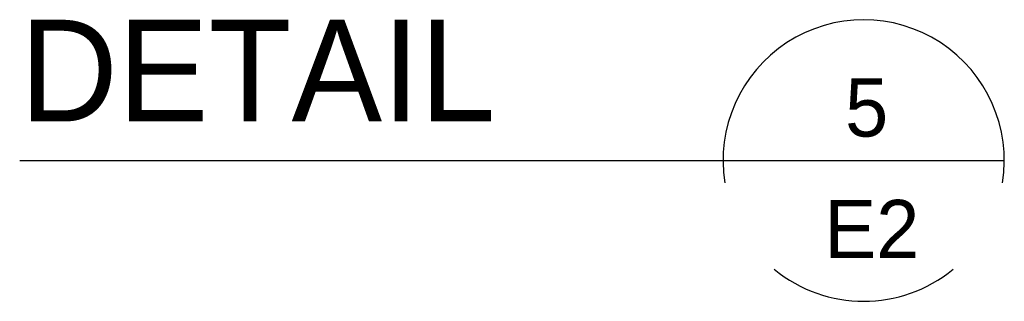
# Model space of a CAD drawing. Header units: inches. Extents: x -17.2 to 17.5, y -11.2 to 11.2.
# Tile 21 of 41: x 2.802 to 4.552, y -9.041 to -8.541. Entities that reach past the tile are written whole.
import ezdxf
from ezdxf.enums import TextEntityAlignment as Align

# ---------------------------------------------------------------- set-up
doc = ezdxf.new("R2010")
doc.units = ezdxf.units.IN
doc.header["$LTSCALE"] = 2.5
doc.header["$MEASUREMENT"] = 0

msp = doc.modelspace()

# ---------------------------------------------------------------- linework, layer by layer
at = {"color": 1, "linetype": 'Continuous'}
for p, q in [((2.8025, -8.7914), (4.0525, -8.7914)), ((4.0525, -8.7914), (4.5525, -8.7914))]:
    msp.add_line(p, q, dxfattribs=at)
for start, end in [(350.8596, 189.1404), (230.518, 309.4856)]:
    msp.add_arc((4.3025, -8.7914), 0.25, start, end, dxfattribs=at)

# ---------------------------------------------------------------- texts
at = {"color": 2, "linetype": 'Continuous'}
msp.add_text('DETAIL', height=0.18063, dxfattribs=at).set_placement((2.8025, -8.7219))
for s, height, p in [('5', 0.1032, (4.3078, -8.7488)), ('E2', 0.10322, (4.3171, -8.9646))]:
    msp.add_text(s, height=height, dxfattribs=at).set_placement(p, align=Align.CENTER)

doc.saveas('drawing.dxf')
